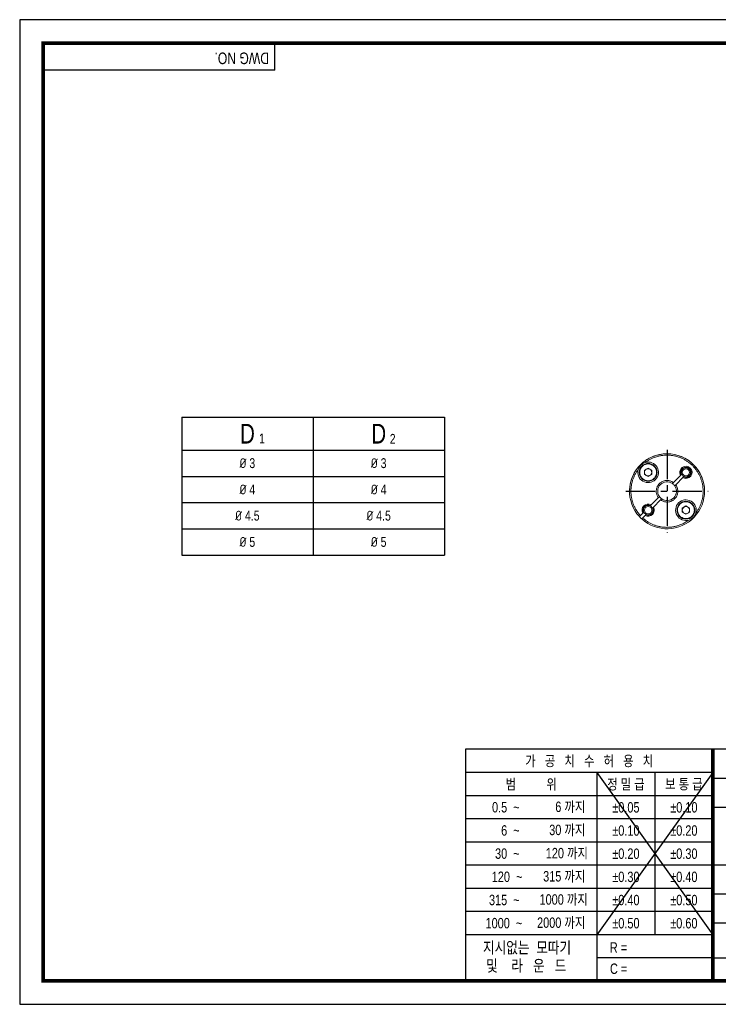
# Model space of a CAD drawing. Header units: millimetres. Extents: x 0 to 297, y 0 to 210.
# Tile 1 of 5: x 0 to 149, y 0 to 210. Entities that reach past the tile are written whole.
import ezdxf
from ezdxf.enums import TextEntityAlignment as Align

# ---------------------------------------------------------------- set-up
doc = ezdxf.new("R2010")
doc.units = ezdxf.units.MM
doc.header["$LTSCALE"] = 5
for name, pattern in [('CENTER', [2, 1.25, -0.25, 0.25, -0.25]), ('CENTER2', [1.125, 0.75, -0.125, 0.125, -0.125]), ('HIDDEN', [0.375, 0.25, -0.125]), ('PHANTOM2', [1.25, 0.625, -0.125, 0.125, -0.125, 0.125, -0.125])]:
    doc.linetypes.add(name, pattern=pattern)
doc.layers.get('0').update_dxf_attribs({"linetype": 'CONTINUOUS'})
for name, color, linetype in [('C', 1, 'CENTER2'), ('D', 7, 'CONTINUOUS'), ('H', 3, 'HIDDEN'), ('P', 4, 'PHANTOM2')]:
    doc.layers.add(name, color=color, linetype=linetype)
doc.styles.get("Standard").update_dxf_attribs({"font": 'Gulim.ttf', "width": 0.8, "height": 3})

msp = doc.modelspace()

# ---------------------------------------------------------------- linework, layer by layer
for p, q in [((54.437, 199.2323), (54.437, 205)), ((54.437, 199.2323), (5, 199.2323)), ((34.5567, 125.2038), (34.5567, 95.8038)), ((34.5567, 125.2038), (90.5567, 125.2038)), ((90.5567, 125.2038), (90.5567, 95.8038)), ((95.0758, 54.437), (95.0758, 5)), ((147.8086, 54.437), (95.0758, 54.437)), ((292, 54.437), (147.8086, 54.437)), ((147.8086, 54.437), (147.8086, 5)), ((147.8086, 49.4295), (95.0758, 49.4295)), ((147.8086, 49.4295), (123.0901, 14.8235)), ((123.0901, 49.4295), (147.8086, 14.8235)), ((123.0901, 49.4295), (123.0901, 5)), ((135.4493, 49.4295), (135.4493, 14.8235)), ((147.8086, 48.2574), (292, 48.2574)), ((147.8086, 44.4858), (95.0758, 44.4858)), ((147.8086, 42.0778), (292, 42.0778)), ((147.8086, 39.5421), (95.0758, 39.5421)), ((147.8086, 34.5984), (95.0758, 34.5984)), ((147.8086, 29.6547), (95.0758, 29.6547)), ((147.8086, 29.7185), (292, 29.7185)), ((147.8086, 24.711), (95.0758, 24.711)), ((147.8086, 23.5389), (221.9642, 23.5389)), ((147.8086, 19.7673), (95.0758, 19.7673)), ((147.8086, 17.3593), (292, 17.3593)), ((147.8086, 14.8235), (95.0758, 14.8235)), ((147.8086, 9.8798), (123.0901, 9.8798)), ((147.8086, 9.8798), (221.9642, 9.8798))]:
    msp.add_line(p, q)
at = {"color": 4}
for p, q in [((62.5567, 125.2038), (62.5567, 95.8038)), ((34.5567, 118.2038), (90.5567, 118.2038))]:
    msp.add_line(p, q, dxfattribs=at)
at = {"color": 7, "linetype": 'Continuous', "lineweight": 15}
for p, q in [((133.2372, 113.9022), (134.0097, 114.3482)), ((133.2372, 113.0102), (133.2372, 113.9022)), ((134.0097, 114.3482), (134.7822, 113.9022)), ((134.7822, 113.9022), (134.7822, 113.0102)), ((134.0097, 112.5642), (133.2372, 113.0102)), ((134.7822, 113.0102), (134.0097, 112.5642)), ((139.4001, 111.2806), (140.9379, 112.8184)), ((141.4329, 112.3234), (139.8951, 110.7856)), ((141.0858, 112.9663), (140.9379, 112.8184)), ((141.0858, 112.9663), (141.1608, 113.0413)), ((141.5808, 112.4713), (141.4329, 112.3234)), ((141.6558, 112.5463), (141.5808, 112.4713)), ((134.6475, 106.528), (136.1853, 108.0658)), ((136.6803, 107.5708), (135.1424, 106.033)), ((134.4246, 106.3051), (134.4996, 106.3801)), ((134.6475, 106.528), (134.4996, 106.3801)), ((134.9945, 105.8851), (134.9195, 105.8101)), ((135.1424, 106.033), (134.9945, 105.8851)), ((141.2982, 105.8412), (142.0707, 106.2872)), ((141.2982, 104.9492), (141.2982, 105.8412)), ((142.0707, 106.2872), (142.8432, 105.8412)), ((142.8432, 105.8412), (142.8432, 104.9492)), ((132.3536, 104.2341), (132.8769, 104.7574)), ((133.3719, 104.2624), (132.8486, 103.7391)), ((133.0248, 104.9053), (132.8769, 104.7574)), ((133.0248, 104.9053), (133.0998, 104.9803)), ((133.3719, 104.2624), (133.5198, 104.4103)), ((133.5948, 104.4853), (133.5198, 104.4103)), ((142.0707, 104.5032), (141.2982, 104.9492)), ((142.8432, 104.9492), (142.0707, 104.5032))]:
    msp.add_line(p, q, dxfattribs=at)
at = {"color": 1}
for p, q in [((34.5567, 112.6038), (90.5567, 112.6038)), ((34.5567, 107.0038), (90.5567, 107.0038)), ((34.5567, 101.4038), (90.5567, 101.4038))]:
    msp.add_line(p, q, dxfattribs=at)
at = {"color": 0}
msp.add_line((34.5567, 95.8038), (90.5567, 95.8038), dxfattribs=at)
msp.add_lwpolyline([(297, 210), (0, 210), (0, 0), (297, 0)], close=True)
msp.add_lwpolyline([(292, 205, 0.8, 0.8, 0), (5, 205, 0.8, 0.8, 0), (5, 5, 0.8, 0.8, 0), (292, 5, 0.8, 0.8, 0)], format="xyseb", close=True)
at = {"color": 7, "linetype": 'Continuous', "lineweight": 15, "flags": 128}
for points in [[(139.1851, 111.0656), (139.1969, 111.0774), (139.2311, 111.1116), (139.2839, 111.1644), (139.3502, 111.2307), (139.4001, 111.2806)], [(139.8951, 110.7856), (139.8232, 110.7138), (139.7595, 110.6501), (139.7114, 110.602), (139.6847, 110.5752), (139.6801, 110.5706)], [(136.1853, 108.0658), (136.2571, 108.1376), (136.3208, 108.2013), (136.3689, 108.2494), (136.3957, 108.2762), (136.4003, 108.2808)], [(136.8953, 107.7858), (136.8834, 107.774), (136.8493, 107.7398), (136.7965, 107.687), (136.7301, 107.6207), (136.6803, 107.5708)], [(132.1412, 104.0217), (132.1532, 104.0337), (132.1877, 104.0682), (132.2409, 104.1214), (132.3068, 104.1873), (132.3536, 104.2341)], [(132.8486, 103.7391), (132.7782, 103.6688), (132.7158, 103.6064), (132.6684, 103.559), (132.6414, 103.5319), (132.6362, 103.5268)]]:
    msp.add_lwpolyline(points, dxfattribs=at)
at = {"const_width": 0.824}
msp.add_lwpolyline([(147.8086, 5), (147.8086, 54.437)], dxfattribs=at)
at = {"color": 7, "linetype": 'Continuous', "lineweight": 15}
for centre, radius in [((134.0097, 113.4562), 1.9), ((142.0707, 113.4562), 0.774), ((142.0707, 105.3952), 1.9), ((134.0097, 105.3952), 0.774)]:
    msp.add_circle(centre, radius, dxfattribs=at)
for centre, radius, start, end in [((138.0402, 109.4257), 8, 227.507491, 222.492509), ((138.0402, 109.4257), 8, 0, 180), ((134.0097, 113.4562), 2.2, 163.884162, 106.115838), ((134.203, 113.2629), 2.4429, 109.214489, 160.785551), ((134.0097, 113.4562), 0.7725, 120, 180), ((134.0097, 113.4562), 0.7725, 180, 240), ((134.0097, 113.4562), 0.7725, 60, 120), ((134.0097, 113.4562), 0.7725, 0, 60), ((134.0097, 113.4562), 0.7725, 300, 0), ((142.0707, 113.4562), 1.3, 240.618498, 209.381502), ((142.0707, 113.4562), 1.1, 243.553005, 206.446995), ((142.0707, 113.4562), 1, 245.487315, 204.512685), ((134.0097, 113.4562), 0.7725, 240, 300), ((138.0402, 109.4257), 2, 55.078658, 214.921342), ((142.0707, 113.4562), 1, 204.512685, 245.487315), ((138.0402, 109.4257), 2, 235.078658, 34.921342), ((138.0402, 109.4257), 2, 34.921342, 55.078658), ((138.0402, 109.4257), 2, 214.983087, 234.948076), ((142.0707, 105.3952), 2.2, 343.884162, 286.115838), ((134.0097, 105.3952), 1.3, 60.618498, 209.381502), ((134.0097, 105.3952), 1.1, 63.553005, 206.446995), ((134.0097, 105.3952), 1, 65.487315, 204.512685), ((134.0097, 105.3952), 1.3, 240.618498, 29.381502), ((134.0097, 105.3952), 1.1, 243.553005, 26.446995), ((134.0097, 105.3952), 1, 245.487315, 24.512685), ((134.0097, 105.3952), 1, 24.512685, 65.487315), ((142.0707, 105.3952), 0.7725, 120, 180), ((142.0707, 105.3952), 0.7725, 180, 240), ((142.0707, 105.3952), 0.7725, 60, 120), ((142.0707, 105.3952), 0.7725, 0, 60), ((142.0707, 105.3952), 0.7725, 300, 0), ((138.0402, 109.4257), 8, 222.489623, 227.510266), ((134.0097, 105.3952), 1, 204.512685, 245.487315), ((142.0707, 105.3952), 0.7725, 240, 300), ((141.8774, 105.5885), 2.4429, 289.214497, 340.785556)]:
    msp.add_arc(centre, radius, start, end, dxfattribs=at)
for points, knots in [([(133.399, 115.5698), (133.5753, 115.6963), (133.9276, 115.9492), (134.5037, 116.2756), (135.1133, 116.559), (135.764, 116.7924), (136.4402, 116.9688), (137.1417, 117.0841), (137.8548, 117.1348), (138.5737, 117.1183), (139.2879, 117.0354), (139.9873, 116.8867), (140.6661, 116.6757), (141.3116, 116.4076), (141.9235, 116.0866), (142.4889, 115.7222), (143.0122, 115.3174), (143.4915, 114.8767), (143.9319, 114.3976), (144.3369, 113.8742), (144.7011, 113.3089), (145.0223, 112.6968), (145.2903, 112.0514), (145.5013, 111.3725), (145.6499, 110.6733), (145.7328, 109.9589), (145.7493, 109.2401), (145.6985, 108.5269), (145.5833, 107.8255), (145.4068, 107.1492), (145.1734, 106.4987), (144.8899, 105.889), (144.5636, 105.313), (144.3107, 104.9607), (144.1842, 104.7845)], [0, 0, 0, 0, 0.02950267, 0.0589694, 0.08992883, 0.1208642, 0.15288182, 0.18487552, 0.21744943, 0.25000001, 0.28257395, 0.31512468, 0.3471423, 0.37913596, 0.41009529, 0.44103066, 0.47052731, 0.50000001, 0.52949664, 0.55896948, 0.58992885, 0.62086422, 0.65288183, 0.68487549, 0.71744949, 0.75000009, 0.78257407, 0.81512468, 0.84714228, 0.87913597, 0.91009541, 0.94103076, 0.97050929, 1, 1, 1, 1]), ([(132.3536, 104.2341), (132.166, 104.4531), (131.7921, 104.8896), (131.3286, 105.6195), (130.9718, 106.3387), (130.7101, 107.0348), (130.5263, 107.6968), (130.4014, 108.376), (130.3381, 109.0675), (130.337, 109.7618), (130.3983, 110.4498), (130.5197, 111.1259), (130.6971, 111.774), (130.9244, 112.3928), (131.1983, 112.9783), (131.5181, 113.5408), (131.7698, 113.8911), (131.8961, 114.0669)], [0, 0, 0, 0, 0.08094552, 0.16134576, 0.24222489, 0.30616746, 0.37006207, 0.43504179, 0.49997275, 0.56495251, 0.62988346, 0.69382604, 0.75772063, 0.81849584, 0.87884676, 0.93920459, 1, 1, 1, 1]), ([(132.2097, 113.4562), (132.2157, 113.5694), (132.2277, 113.7957), (132.3124, 114.0733), (132.4095, 114.2879), (132.5333, 114.4996), (132.7284, 114.7378), (133.0142, 114.9719), (133.301, 115.1197), (133.5609, 115.2045), (133.7836, 115.2471), (134.0472, 115.2631), (134.3491, 115.2354), (134.6267, 115.1539), (134.8413, 115.0563), (135.0531, 114.9326), (135.2912, 114.7375), (135.5253, 114.4517), (135.6732, 114.165), (135.7576, 113.9051), (135.8016, 113.6825), (135.807, 113.5318), (135.8097, 113.4562)], [0, 0, 0, 0, 0.06005042, 0.11995935, 0.15269667, 0.18506604, 0.24999303, 0.31501465, 0.37994158, 0.4201097, 0.45991593, 0.50000142, 0.56002803, 0.61996133, 0.6526986, 0.68506806, 0.74999497, 0.81501683, 0.87994359, 0.92004702, 0.9598532, 1, 1, 1, 1]), ([(135.8097, 113.4562), (135.8037, 113.343), (135.7916, 113.1167), (135.707, 112.8391), (135.6098, 112.6245), (135.486, 112.4128), (135.2909, 112.1746), (135.0052, 111.9406), (134.7183, 111.7927), (134.4584, 111.7079), (134.2357, 111.6654), (133.9722, 111.6493), (133.6702, 111.677), (133.3926, 111.7585), (133.178, 111.8561), (132.9663, 111.9798), (132.7281, 112.175), (132.4941, 112.4607), (132.3461, 112.7475), (132.2618, 113.0073), (132.2177, 113.2299), (132.2124, 113.3806), (132.2097, 113.4562)], [0, 0, 0, 0, 0.060050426, 0.119959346, 0.152696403, 0.185066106, 0.249993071, 0.315014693, 0.379941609, 0.420109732, 0.459915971, 0.500000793, 0.560028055, 0.619961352, 0.652698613, 0.685068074, 0.749994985, 0.815016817, 0.87994359, 0.920047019, 0.959853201, 1, 1, 1, 1]), ([(136.1853, 108.0658), (136.1356, 108.1384), (136.0366, 108.283), (135.9207, 108.5199), (135.8134, 108.8166), (135.7398, 109.1794), (135.735, 109.5555), (135.7793, 109.88), (135.8515, 110.1518), (135.9705, 110.4475), (136.1504, 110.7574), (136.3778, 111.0264), (136.6066, 111.231), (136.822, 111.3828), (137.0993, 111.5337), (137.4467, 111.6618), (137.8176, 111.7238), (138.1451, 111.7293), (138.4248, 111.6995), (138.7348, 111.6263), (139.0705, 111.4985), (139.2901, 111.3533), (139.4001, 111.2806)], [0, 0, 0, 0, 0.0404387, 0.08059254, 0.12099246, 0.18545146, 0.24998954, 0.29309525, 0.3359114, 0.37908713, 0.43950305, 0.49999911, 0.54038406, 0.58053816, 0.62099417, 0.68545282, 0.74999078, 0.79309668, 0.83591298, 0.87908849, 0.93948357, 1, 1, 1, 1]), ([(139.8951, 110.7856), (139.9447, 110.713), (140.0437, 110.5684), (140.1596, 110.3315), (140.267, 110.0348), (140.3405, 109.6719), (140.3453, 109.2959), (140.301, 108.9714), (140.2289, 108.6996), (140.1098, 108.4039), (139.9299, 108.094), (139.7026, 107.825), (139.4738, 107.6204), (139.2584, 107.4686), (138.9811, 107.3177), (138.6337, 107.1896), (138.2627, 107.1276), (137.9352, 107.1221), (137.6555, 107.1519), (137.3456, 107.2251), (137.0099, 107.3529), (136.7902, 107.4981), (136.6803, 107.5708)], [0, 0, 0, 0, 0.04043873, 0.08059255, 0.12099247, 0.18545147, 0.24998954, 0.29309525, 0.3359114, 0.37908709, 0.43950302, 0.49999913, 0.54038406, 0.58053816, 0.62099417, 0.6854528, 0.74999078, 0.79309667, 0.83591297, 0.87908847, 0.93948356, 1, 1, 1, 1]), ([(140.2707, 105.3952), (140.2767, 105.5084), (140.2887, 105.7347), (140.3734, 106.0123), (140.4705, 106.2269), (140.5943, 106.4386), (140.7894, 106.6767), (141.0752, 106.9108), (141.3621, 107.0587), (141.622, 107.1435), (141.8446, 107.186), (142.1082, 107.2021), (142.4101, 107.1744), (142.6878, 107.0929), (142.9024, 106.9953), (143.1141, 106.8716), (143.3523, 106.6764), (143.5863, 106.3907), (143.7343, 106.1039), (143.8186, 105.8441), (143.8626, 105.6215), (143.868, 105.4708), (143.8707, 105.3952)], [0, 0, 0, 0, 0.0600504, 0.11995933, 0.15269634, 0.18506609, 0.24999305, 0.31501468, 0.3799416, 0.42010973, 0.45991597, 0.5000008, 0.56002806, 0.61996136, 0.65269862, 0.6850681, 0.74999501, 0.81501687, 0.87994361, 0.92004708, 0.95985324, 1, 1, 1, 1]), ([(143.8707, 105.3952), (143.8647, 105.2819), (143.8527, 105.0557), (143.768, 104.7781), (143.6709, 104.5635), (143.547, 104.3518), (143.3519, 104.1136), (143.0662, 103.8795), (142.7793, 103.7317), (142.5194, 103.6469), (142.2967, 103.6043), (142.0332, 103.5883), (141.7312, 103.616), (141.4536, 103.6975), (141.239, 103.7951), (141.0273, 103.9188), (140.7891, 104.1139), (140.5551, 104.3997), (140.4071, 104.6864), (140.3228, 104.9463), (140.2788, 105.1689), (140.2734, 105.3196), (140.2707, 105.3952)], [0, 0, 0, 0, 0.06005048, 0.1199594, 0.15269669, 0.1850661, 0.24999306, 0.31501468, 0.37994156, 0.42010971, 0.45991594, 0.50000142, 0.56002803, 0.61996133, 0.65269855, 0.68506799, 0.74999494, 0.8150168, 0.87994353, 0.92004701, 0.95985316, 1, 1, 1, 1]), ([(142.6814, 103.2816), (142.4459, 103.1152), (141.9766, 102.7835), (141.2067, 102.3897), (140.4576, 102.1013), (139.7401, 101.9053), (139.064, 101.7838), (138.3761, 101.7225), (137.6817, 101.7237), (136.9903, 101.787), (136.3109, 101.9119), (135.6491, 102.0956), (135.0202, 102.3324), (134.4252, 102.6161), (133.8676, 102.9432), (133.3373, 103.3138), (133.0119, 103.597), (132.8486, 103.7391)], [0, 0, 0, 0, 0.08094553, 0.16134568, 0.24222505, 0.30616761, 0.37006192, 0.43504171, 0.49997267, 0.56495249, 0.6298837, 0.69382599, 0.75772073, 0.81849596, 0.87884693, 0.93920453, 1, 1, 1, 1])]:
    msp.add_open_spline(points, degree=3, knots=knots, dxfattribs=at)
at = {"layer": 'C'}
msp.add_line((147.8086, 49.4295), (147.8086, 49.3961), dxfattribs=at)
at = {"layer": 'D', "color": 1, "linetype": 'CENTER'}
for p, q in [((138.0402, 118.2257), (138.0402, 100.6257)), ((129.2402, 109.4257), (146.8402, 109.4257))]:
    msp.add_line(p, q, dxfattribs=at)
at = {"layer": 'H'}
msp.add_line((147.8086, 49.3128), (147.8086, 49.2711), dxfattribs=at)
at = {"layer": 'P'}
msp.add_line((147.8086, 49.221), (147.8086, 49.1627), dxfattribs=at)

# ---------------------------------------------------------------- texts
for s, insert, char_height, width, attachment_point in [('D', (48.5567, 121.7038), 4.2, 28, 5), ('D', (76.5567, 121.7038), 4.2, 28, 5), ('1', (51.0525, 121.7287), 2.1, 6.3, 1), ('2', (78.9229, 121.6483), 2.1, 3.36, 1)]:
    msp.add_mtext(s, dxfattribs=dict(insert=insert, char_height=char_height, width=width, attachment_point=attachment_point))
at = {"ltscale": 25.4, "char_height": 2.1, "width": 28, "attachment_point": 5}
for s, insert in [('{\\fISOCPEUR|b0|i0|c0|p34;%%C\\f??|b0|i0|c0|p49; \\f??|b0|i0|c129|p49;3}', (48.5567, 115.4038)), ('{\\fISOCPEUR|b0|i0|c0|p34;%%C\\f??|b0|i0|c0|p49; \\f??|b0|i0|c129|p49;3}', (76.5535, 115.4038)), ('{\\fISOCPEUR|b0|i0|c0|p34;%%C\\f??|b0|i0|c0|p49; \\f??|b0|i0|c129|p49;4}', (48.5567, 109.8038)), ('{\\fISOCPEUR|b0|i0|c0|p34;%%C\\f??|b0|i0|c0|p49; \\f??|b0|i0|c129|p49;4}', (76.5535, 109.8038)), ('{\\fISOCPEUR|b0|i0|c0|p34;%%C\\f??|b0|i0|c0|p49; \\f??|b0|i0|c129|p49;4.5}', (48.5567, 104.2038)), ('{\\fISOCPEUR|b0|i0|c0|p34;%%C\\f??|b0|i0|c0|p49; \\f??|b0|i0|c129|p49;4.5}', (76.5535, 104.2038)), ('{\\fISOCPEUR|b0|i0|c0|p34;%%C\\f??|b0|i0|c0|p49; \\f??|b0|i0|c129|p49;5}', (48.5567, 98.6038)), ('{\\fISOCPEUR|b0|i0|c0|p34;%%C\\f??|b0|i0|c0|p49; \\f??|b0|i0|c129|p49;5}', (76.5535, 98.6038))]:
    msp.add_mtext(s, dxfattribs=dict(at, insert=insert))
at = {"layer": 'D', "width": 0.8}
msp.add_text('DWG NO.', height=2.47185, rotation=180, dxfattribs=at).set_placement((53.1681, 203.0007))
for s, height, p in [('가   공   치   수   허   용   치', 2.224667, (121.4422, 51.9333)), ('범          위', 2.224667, (109.0829, 46.9576)), ('정 밀 급', 2.22467, (129.2697, 46.9576)), ('보 통 급', 2.22467, (141.629, 46.9576)), ('%%p0.05', 2.22467, (129.2697, 42.0139)), ('%%p0.10', 2.22467, (141.629, 42.0139)), ('%%p0.10', 2.22467, (129.2697, 37.0702)), ('%%p0.20', 2.22467, (141.629, 37.0702)), ('%%p0.20', 2.22467, (129.2697, 32.1265)), ('%%p0.30', 2.22467, (141.629, 32.1265)), ('%%p0.30', 2.22467, (129.2697, 27.1828)), ('%%p0.40', 2.22467, (141.629, 27.1828)), ('%%p0.40', 2.22467, (129.2697, 22.2391)), ('%%p0.50', 2.22467, (141.629, 22.2391)), ('%%p0.50', 2.22467, (129.2697, 17.2954)), ('%%p0.60', 2.22467, (141.629, 17.2954))]:
    msp.add_text(s, height=height, dxfattribs=at).set_placement(p, align=Align.MIDDLE)
at = {"layer": 'D', "linetype": 'ByBlock', "width": 0.8}
for s, height, p in [('지시없는  모따기', 2.47185, (98.783, 10.8675)), ('및    라   운   드', 2.471852, (99.4623, 6.9968))]:
    msp.add_text(s, height=height, dxfattribs=at).set_placement(p)
at = {"layer": 'D', "width": 0.8}
for s, p in [('R = ', (125.8389, 10.9999)), ('C = ', (125.878, 6.4776))]:
    msp.add_text(s, height=2.22467, dxfattribs=at).set_placement(p)
at = {"layer": 'D', "char_height": 2.22467, "attachment_point": 6}
for s, insert, width in [('0.5  ~', (106.6111, 42.0139), 8.231062), ('6 까지', (120.6182, 42.0139), 9.803532), ('6  ~', (106.6111, 37.0702), 8.231022), ('30 까지', (120.6182, 37.0702), 9.803491), ('120 까지', (121.1758, 32.1265), 12.652424), ('30  ~', (106.6111, 32.1265), 8.231022), ('120  ~', (107.1976, 27.1828), 8.937991), ('315 까지', (120.6182, 27.1828), 12.097781), ('315  ~', (106.6111, 22.2391), 9.885083), ('1000 까지', (121.1426, 22.2391), 13.382285), ('2000 까지', (120.6182, 17.2954), 12.974319), ('1000  ~', (107.1704, 17.2954), 14.528725)]:
    msp.add_mtext(s, dxfattribs=dict(at, insert=insert, width=width))

doc.saveas('drawing.dxf')
